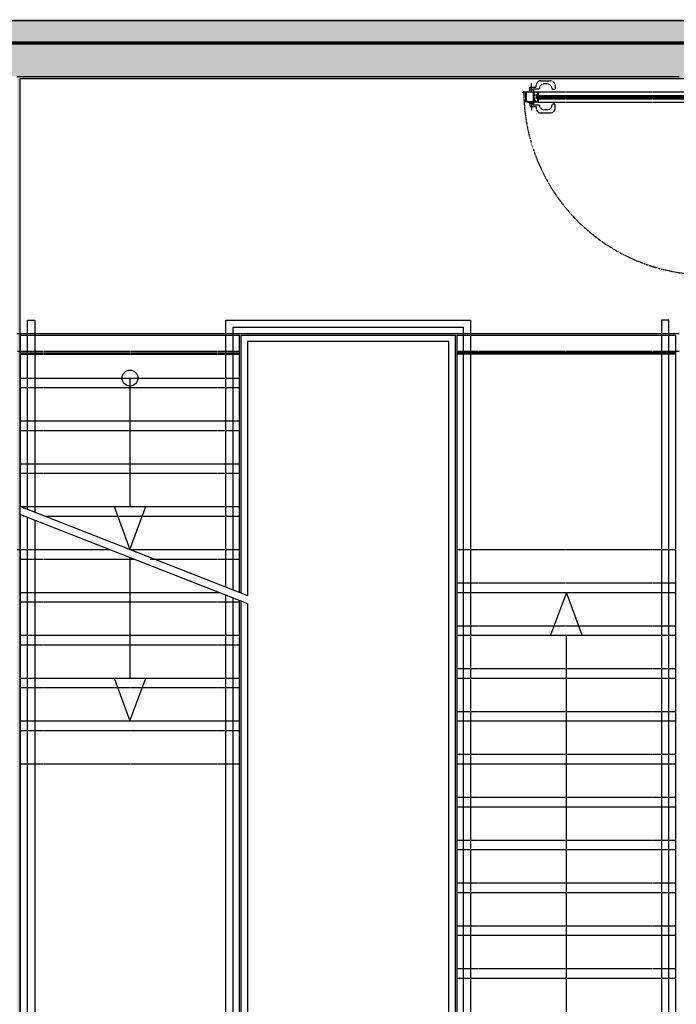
# Model space of a CAD drawing. Header units: millimetres. Extents: x -4577 to 1032787, y -66234 to 201209.
# Tile 239 of 256: x 19395 to 23533, y -52871 to -46668. Entities that reach past the tile are written whole.
import ezdxf

# ---------------------------------------------------------------- set-up
doc = ezdxf.new("R2010")
doc.units = ezdxf.units.MM
for name, pattern in [('510_5_2OG_ELT_1004$0$11-07-22_DS_2OG$0$AUSGEZOGEN', [0]), ('510_5_2OG_ELT_1004$0$11-07-22_DS_2OG$0$PUNKT2_S9', [0.075, 0, -0.075]), ('510_5_2OG_ELT_1004$0$11-07-22_DS_2OG$0$STRICHLINIE_S4', [0.095, 0.06, -0.035]), ('510_5_2OG_ELT_1004$0$11-07-22_DS_2OG$0$VERDECKT2_S15', [0.025, 0, -0.025]), ('510_5_2OG_ELT_1004$0$VERDECKT', [9.525, 6.35, -3.175])]:
    doc.linetypes.add(name, pattern=pattern)
for name, color, linetype in [('510_5_2OG_ELT_1004$0$11-07-22_DS_2OG$0$GLASS', 8, '510_5_2OG_ELT_1004$0$11-07-22_DS_2OG$0$AUSGEZOGEN'), ('510_5_2OG_ELT_1004$0$11-07-22_DS_2OG$0$Nichttragende_Bauteile', 8, '510_5_2OG_ELT_1004$0$11-07-22_DS_2OG$0$AUSGEZOGEN'), ('510_5_2OG_ELT_1004$0$11-07-22_DS_2OG$0$S03_AL_Kontur', 8, '510_5_2OG_ELT_1004$0$11-07-22_DS_2OG$0$AUSGEZOGEN'), ('510_5_2OG_ELT_1004$0$11-07-22_DS_2OG$0$S15_Glas_Kontur', 8, '510_5_2OG_ELT_1004$0$11-07-22_DS_2OG$0$AUSGEZOGEN'), ('510_5_2OG_ELT_1004$0$11-07-22_DS_2OG$0$S32_Folie_Kontur', 8, '510_5_2OG_ELT_1004$0$11-07-22_DS_2OG$0$AUSGEZOGEN'), ('510_5_2OG_ELT_1004$0$11-07-22_DS_2OG$0$Schraffur', 8, '510_5_2OG_ELT_1004$0$11-07-22_DS_2OG$0$AUSGEZOGEN'), ('510_5_2OG_ELT_1004$0$11-07-22_DS_2OG$0$Tragende_Bauteile', 8, '510_5_2OG_ELT_1004$0$11-07-22_DS_2OG$0$AUSGEZOGEN'), ('510_5_2OG_ELT_1004$0$Brandabschnitt', 6, '510_5_2OG_ELT_1004$0$VERDECKT')]:
    doc.layers.add(name, color=color, linetype=linetype)
pattern_1 = [(0, (1908.297, -66879.192), (25, 25), [12.5, -12.5]), (90, (1908.297, -66879.192), (25, 25), [12.5, -12.5])]

# ---------------------------------------------------------------- blocks, each defined once
blk = doc.blocks.new('510_5_2OG_ELT_1004')
at = {"layer": '510_5_2OG_ELT_1004$0$11-07-22_DS_2OG$0$Nichttragende_Bauteile', "linetype": 'Continuous'}
h = blk.add_hatch(dxfattribs=at)
h.set_pattern_fill('MUSTER_NA', color=256, scale=12.5, style=0, pattern_type=2)
h.set_pattern_definition(pattern_1)
h.paths.add_polyline_path([(12465, -45341.5), (12150, -45341.5), (12150, -45356.5), (12450, -45356.5), (12450, -46675.6), (26750, -46675.6), (26750, -46900.4), (26752, -46900.4), (26752, -46961.8), (26765, -46974.8), (26765, -46660.6), (12465, -46660.6)], flags=0)
h = blk.add_hatch(dxfattribs=at)
h.set_pattern_fill('MUSTER_NA', color=256, scale=12.5, style=0, pattern_type=2)
h.set_pattern_definition(pattern_1)
h.paths.add_polyline_path([(19380, -53290.6), (19395, -53290.6), (19395, -47040.6), (26226.6, -47040.6), (26226.6, -47025.6), (19380, -47025.6)], flags=0)
at = {"layer": '510_5_2OG_ELT_1004$0$11-07-22_DS_2OG$0$Tragende_Bauteile', "linetype": 'Continuous'}
h = blk.add_hatch(dxfattribs=at)
h.set_pattern_fill('SCHRAFFUR_16', color=256, scale=1000, style=0, pattern_type=2)
h.set_pattern_definition([(45, (1895.8, -66891.69), (-70.71068, 70.71068), []), (45, (1860.44, -66856.34), (-70.71068, 70.71068), [60, -35])])
h.paths.add_polyline_path([(12150, -47025.6), (26750, -47025.6), (26750, -46675.6), (12150, -46675.6)], flags=0)
at = {"linetype": '510_5_2OG_ELT_1004$0$11-07-22_DS_2OG$0$VERDECKT2_S15'}
for points in [[(22566.9, -47122.1), (22567.4, -47121.6), (22661.4, -47121.6), (22661.9, -47122.1), (22661.9, -47146.1), (22661.4, -47146.6), (22660.1, -47146.6), (22659.6, -47146.1), (22659.6, -47145.6), (22660.6, -47145.6), (22660.6, -47144.1), (22659.6, -47143.1), (22655.6, -47143.1), (22654.6, -47144.1), (22654.6, -47145.6), (22655.6, -47145.6), (22655.6, -47146.1), (22655.1, -47146.6), (22652.3, -47146.6)], [(22571.5, -47123.1), (22569.2, -47123.1), (22568.2, -47124.1), (22568.2, -47125.6), (22569.2, -47125.6), (22569.2, -47126.1), (22568.7, -47126.6), (22567.4, -47126.6), (22566.9, -47126.1), (22566.9, -47122.1)], [(22583.4, -47124.1), (22582.9, -47123.6), (22576, -47123.6), (22575.5, -47124.1), (22575.5, -47126.1), (22575, -47126.6), (22573.7, -47126.6), (22573.2, -47126.1), (22573.2, -47125.6), (22574.2, -47125.6), (22574.2, -47124.1), (22573.2, -47123.1)], [(22638.2, -47182.1), (22638.8, -47182.1), (22639.9, -47183.2), (22639.9, -47186.6), (22589.4, -47186.6), (22588.9, -47186.1), (22588.9, -47178.1), (22580.9, -47178.1), (22579.7, -47177.6), (22579.4, -47176.6), (22579.4, -47175.6), (22579.9, -47175.1), (22583.4, -47175.1), (22583.4, -47154.6), (22583.4, -47153.6), (22583.4, -47124.1)], [(22585.9, -47123.8), (22585.4, -47124.3), (22585.4, -47150.1), (22585.9, -47150.6), (22585.9, -47157.6), (22585.4, -47158.1), (22585.4, -47175.6), (22585.9, -47176.1), (22589.9, -47176.1), (22590.9, -47177.1), (22590.9, -47183.9)], [(22633.1, -47124.3), (22632.6, -47123.8), (22585.9, -47123.8)], [(22590.9, -47183.9), (22591.4, -47184.4), (22632.6, -47184.4), (22633.1, -47183.9), (22633.1, -47124.3)], [(22659.9, -47124.3), (22659.4, -47123.8), (22635.4, -47123.8), (22634.9, -47124.3), (22634.9, -47141.1), (22635.4, -47141.6), (22659.4, -47141.6), (22659.9, -47141.1), (22659.9, -47124.3)], [(22652.3, -47146.6), (22651.8, -47145.9), (22652.3, -47145.4), (22652.8, -47145.4), (22653.3, -47144.9), (22653.3, -47144.1), (22652.8, -47143.6), (22640.2, -47143.6), (22639.7, -47144.1), (22639.7, -47145.7), (22638.8, -47146.6), (22638.2, -47146.6), (22638.2, -47144.1), (22637.7, -47143.6), (22635.4, -47143.6), (22634.9, -47144.1), (22634.9, -47166.4), (22635.4, -47166.9), (22637.7, -47166.9), (22638.2, -47166.4), (22638.2, -47165.4), (22638.7, -47164.9), (22639.2, -47164.9), (22639.7, -47165.4), (22639.7, -47171.1), (22638.7, -47172.1), (22638.2, -47172.1), (22638.2, -47169.6), (22637.2, -47168.6), (22635.9, -47168.6), (22634.9, -47169.6), (22634.9, -47176.6), (22634.9, -47177.6), (22634.9, -47183.4)], [(22634.9, -47183.4), (22635.9, -47184.4), (22637.2, -47184.4), (22638.2, -47183.4), (22638.2, -47182.1)], [(22641.3, -47172.5), (22641.3, -47169), (22641.9, -47167.5), (22643.2, -47166.7), (22643.3, -47166.3), (22643.1, -47165.9), (22642.7, -47165.7), (22642.3, -47165.8), (22641.8, -47165.9), (22640.6, -47166.7), (22640.3, -47167.1), (22639.8, -47168.7), (22640.1, -47169.4), (22640.1, -47171.3), (22639.1, -47172.3), (22637.9, -47172.3), (22638.1, -47171.6), (22637.8, -47170.2), (22636.7, -47169.6), (22636.2, -47169.6), (22635.5, -47170), (22635.2, -47170.8), (22635.2, -47177.2), (22636, -47177.6), (22636.4, -47177.5), (22636.8, -47177), (22636.9, -47176.8), (22636.8, -47176.7), (22636.5, -47176.7), (22636.1, -47177.1), (22635.7, -47177.2), (22635.6, -47176.9), (22635.6, -47172.7), (22635.8, -47172.5), (22636, -47172.3), (22636, -47171.1), (22636.4, -47170.6), (22637, -47170.8), (22637.1, -47171.1), (22637.1, -47172.6), (22637.8, -47173.6), (22640.3, -47174.5), (22641.2, -47175.3), (22643.2, -47178.5), (22643, -47179.1), (22642.6, -47179.4), (22642.6, -47179.7), (22643, -47180.2), (22643.1, -47180.3), (22643.6, -47180), (22644.2, -47180.2), (22645.7, -47183), (22645.7, -47183.2), (22645.5, -47183.3), (22643.8, -47182.8), (22643.4, -47182.9), (22643.3, -47183.1), (22643.6, -47183.6), (22646.5, -47184.4), (22646.7, -47184.4), (22647.2, -47183.9), (22647, -47181.9), (22646.2, -47181.9), (22641.3, -47172.5)], [(22651.7, -47158.9), (22650.7, -47158.9), (22650.3, -47159.6), (22650.6, -47160.1), (22651.3, -47160.5), (22652, -47161), (22652.6, -47161.5), (22653.2, -47162.1), (22653.8, -47162.7)], [(22652.9, -47159.3), (22652.1, -47159.1), (22651.7, -47158.9)], [(22660.2, -47164.9), (22660.1, -47164.7), (22659.9, -47164.6), (22660.1, -47164.7), (22660.2, -47164.9), (22660, -47165.8), (22660.3, -47166.1), (22661.7, -47166.4), (22662.1, -47166.2), (22662.1, -47165.9), (22662.3, -47164.4), (22662.4, -47163.4), (22662.6, -47162.9), (22662.8, -47162.3), (22663, -47161.8), (22663.3, -47161.3), (22663.7, -47160.9), (22663.9, -47159.5), (22662.8, -47158.9), (22661.1, -47158.9), (22660.3, -47159), (22657.8, -47159.7), (22657.1, -47160.7), (22657.1, -47160.9), (22656.6, -47161.5), (22656.1, -47161.3), (22655.5, -47160.8), (22654.9, -47160.3), (22654.2, -47159.9), (22653.6, -47159.6), (22652.9, -47159.3)], [(22653.8, -47162.7), (22654.3, -47163.4), (22654.7, -47164.1), (22654.9, -47164.4), (22655.6, -47165.1), (22656.4, -47165.8), (22656.9, -47166.2)], [(22656.9, -47166.2), (22657.2, -47166.3), (22657.4, -47166), (22657.4, -47164.9), (22657.7, -47164.6), (22659.9, -47164.6)]]:
    blk.add_lwpolyline(points, dxfattribs=at)
for points in [[(22572.7, -47124.2), (22569.7, -47124.2), (22569.5, -47124.3), (22569.1, -47125), (22569.1, -47125.2), (22569.5, -47125.5), (22569.5, -47126.4), (22569.4, -47126.6), (22569.3, -47126.6), (22567.1, -47126.6), (22567, -47126.7), (22567, -47126.9), (22567, -47127.9), (22567.3, -47128.9), (22568, -47129.3), (22568.5, -47129.5), (22569, -47129.7), (22569.5, -47129.9), (22570, -47130), (22570.6, -47130), (22571.1, -47130), (22571.7, -47129.9), (22572.3, -47129.8), (22572.9, -47129.6), (22573.4, -47129.2), (22573.2, -47128.9), (22572.7, -47129), (22572.2, -47129.1), (22571.6, -47129.3), (22571.1, -47129.3), (22569.2, -47129.1), (22567.9, -47128), (22568.3, -47127.7), (22569.1, -47127.9), (22569.9, -47128), (22570.7, -47128.1), (22571.5, -47128.1), (22572.3, -47128), (22573.1, -47127.8), (22573.9, -47127.6), (22574.7, -47126.6), (22573.1, -47126.6), (22572.9, -47126.6), (22572.9, -47126.4), (22572.9, -47125.5), (22573.2, -47125), (22572.9, -47124.3), (22572.7, -47124.2)], [(22572.1, -47127.3), (22571.5, -47127.4), (22570.7, -47127.4), (22570.2, -47127.4), (22569.8, -47126.6), (22570.4, -47126.4), (22570.5, -47126.4), (22570.7, -47126.5), (22571.2, -47127.4), (22571.7, -47126.5), (22572, -47126.4), (22572.6, -47126.6), (22572.1, -47127.3)], [(22572.1, -47124.9), (22572.1, -47125.6), (22571.8, -47125.9), (22570.6, -47125.9), (22570.3, -47125.6), (22570.3, -47124.9), (22571.2, -47125), (22572.1, -47124.9)], [(22571, -47124.6), (22571.2, -47124.4), (22571.4, -47124.5), (22571.4, -47124.6), (22571.4, -47124.7), (22571.2, -47124.8), (22571.1, -47124.7), (22571, -47124.6)], [(22578.1, -47184.1), (22581.1, -47184.1), (22581.2, -47184), (22581.7, -47183.3), (22581.6, -47183), (22581.3, -47182.8), (22581.3, -47181.8), (22581.4, -47181.7), (22581.5, -47181.6), (22583.6, -47181.6), (22583.8, -47181.5), (22583.8, -47181.4), (22583.8, -47180.4), (22583.4, -47179.3), (22582.8, -47178.9), (22582.3, -47178.7), (22581.8, -47178.5), (22581.3, -47178.4), (22580.7, -47178.3), (22580.2, -47178.3), (22579.7, -47178.3), (22579, -47178.3), (22578.4, -47178.5), (22577.8, -47178.6), (22577.3, -47179), (22577.5, -47179.4), (22578.1, -47179.3), (22578.6, -47179.1), (22579.2, -47179), (22579.7, -47179), (22581.5, -47179.2), (22582.9, -47180.2), (22582.5, -47180.5), (22581.7, -47180.3), (22580.9, -47180.2), (22580.1, -47180.2), (22579.2, -47180.2), (22578.4, -47180.3), (22577.6, -47180.4), (22576.8, -47180.6), (22576.1, -47181.6), (22577.7, -47181.6), (22577.8, -47181.7), (22577.9, -47181.8), (22577.9, -47182.8), (22577.5, -47183.3), (22577.9, -47184), (22578.1, -47184.1)], [(22578.6, -47181), (22579.3, -47180.9), (22580, -47180.9), (22580.6, -47180.9), (22581, -47181.6), (22580.4, -47181.9), (22580.2, -47181.9), (22580.1, -47181.8), (22579.6, -47180.9), (22579.1, -47181.8), (22578.8, -47181.9), (22578.2, -47181.6), (22578.6, -47181)], [(22578.7, -47183.4), (22578.7, -47182.7), (22579, -47182.4), (22580.2, -47182.4), (22580.5, -47182.7), (22580.5, -47183.4), (22579.6, -47183.3), (22578.7, -47183.4)], [(22579.8, -47183.7), (22579.6, -47183.9), (22579.4, -47183.8), (22579.4, -47183.7), (22579.4, -47183.6), (22579.6, -47183.5), (22579.7, -47183.5), (22579.8, -47183.7)], [(22644.9, -47186.6), (22640.4, -47186.6), (22640.4, -47185.6), (22640.5, -47185.6), (22641, -47185.3), (22641.7, -47182.6), (22641.4, -47181.6), (22640.6, -47181.4), (22637.9, -47181.6), (22637.7, -47181.5), (22637.7, -47180.6), (22638.1, -47180.1), (22639.4, -47180), (22639.8, -47179.7), (22639.7, -47179.2), (22636.7, -47176.2), (22636.5, -47176.1), (22636, -47176.6), (22635.9, -47176.5), (22635.9, -47173.2), (22636.3, -47172.5), (22636.3, -47171.4), (22636.4, -47171.2), (22636.5, -47171.1), (22636.7, -47171.2), (22636.8, -47171.4), (22636.8, -47173.4), (22636.8, -47173.9), (22636.9, -47174.3), (22637.2, -47174.8), (22637.5, -47175.1), (22643, -47180.6), (22643.4, -47182.1), (22642.9, -47184), (22643, -47184.5), (22643.4, -47184.6), (22646.9, -47184.6), (22647.4, -47184.1), (22647.4, -47181.7), (22646.8, -47181.7), (22647.2, -47181.1), (22647.9, -47180.6), (22648.7, -47181.3), (22648.7, -47184.2), (22649.2, -47184.7), (22658.8, -47185.1), (22659.9, -47184.7), (22660.4, -47183.6), (22660.4, -47168.6), (22659.9, -47168.1), (22658.3, -47168.1), (22658.2, -47168.1), (22652.2, -47165.9), (22651.9, -47165.1), (22652.4, -47164.6), (22652.6, -47164.7), (22657.2, -47166.4), (22657.4, -47166.4), (22657.9, -47165.9), (22657.9, -47165.1), (22658.4, -47164.6), (22659.4, -47164.6), (22659.9, -47165.1), (22659.9, -47166.1), (22660.4, -47166.6), (22661.4, -47166.6), (22661.9, -47167.1), (22661.9, -47186.1), (22661.4, -47186.6), (22644.9, -47186.6)], [(22662.6, -47147.5), (22662.5, -47146.4), (22662.1, -47146), (22662.1, -47146.9), (22660.2, -47146.9), (22659.9, -47147.4), (22659.6, -47147.4), (22659.2, -47146.9), (22659.2, -47145.6), (22659.5, -47145.3), (22659.6, -47145.3), (22659.9, -47145.1), (22659.9, -47144.8), (22658.8, -47143.8), (22658.5, -47143.6), (22656.8, -47143.6), (22656.5, -47143.8), (22655.4, -47144.8), (22655.3, -47145), (22655.4, -47145.3), (22655.9, -47145.4), (22656, -47145.6), (22656, -47146.9), (22655.7, -47147.4), (22655.4, -47147.4), (22655, -47146.9), (22652.9, -47146.9), (22652.6, -47147.2), (22652.6, -47149.2), (22653.3, -47150.2), (22653.6, -47150.4), (22654, -47150.2), (22654.3, -47149.4), (22654.6, -47149.2), (22655, -47149.4), (22655.3, -47150.2), (22655.6, -47150.4), (22656, -47150.2), (22656.3, -47149.4), (22656.6, -47149.2), (22657, -47149.4), (22657.3, -47150.2), (22657.6, -47150.4), (22658, -47150.2), (22658.3, -47149.4), (22658.6, -47149.2), (22659, -47149.4), (22659.3, -47150.2), (22659.6, -47150.4), (22660, -47150.2), (22660, -47149.3), (22660.6, -47148.8), (22661.8, -47150), (22663, -47150.4), (22665.7, -47150.4), (22666.1, -47150), (22666, -47149.8), (22665.7, -47149.6), (22664.8, -47149.5), (22663.9, -47149.4), (22662.7, -47148), (22662.6, -47147.5)], [(22657.3, -47147.7), (22656.8, -47147.2), (22656.8, -47145.3), (22657.3, -47144.8), (22657.9, -47144.8), (22658.4, -47145.3), (22658.4, -47147.2), (22657.9, -47147.7), (22657.3, -47147.7)], [(22659.9, -47162.3), (22660.5, -47162), (22660.7, -47161.8), (22661, -47161.5), (22661.4, -47161.2), (22661.9, -47160.9), (22662.4, -47160.7), (22662.9, -47160.6), (22663.4, -47160.1), (22663.3, -47159.9), (22662.8, -47159.6), (22661.7, -47159.7), (22661.1, -47159.8), (22658.8, -47160.7), (22658.2, -47161.4), (22658.4, -47162), (22659, -47162.3), (22659.9, -47162.3)]]:
    blk.add_lwpolyline(points, close=True, dxfattribs=at)
at = {"layer": '510_5_2OG_ELT_1004$0$11-07-22_DS_2OG$0$GLASS', "linetype": '510_5_2OG_ELT_1004$0$11-07-22_DS_2OG$0$VERDECKT2_S15'}
blk.add_arc((23728.5, -47118), 1157.1, 180.25544, 271.30997, dxfattribs=at)
at = {"layer": '510_5_2OG_ELT_1004$0$11-07-22_DS_2OG$0$Nichttragende_Bauteile', "linetype": '510_5_2OG_ELT_1004$0$11-07-22_DS_2OG$0$AUSGEZOGEN'}
for p, q in [((19395, -47040.6), (19395, -53294.2)), ((26226.6, -47040.6), (19395, -47040.6)), ((19445, -48560.6), (19490, -48560.6)), ((19445, -49753.2), (19445, -48560.6)), ((19490, -48560.6), (19490, -49770.8)), ((20695, -48560.6), (22235, -48560.6)), ((20695, -50242.3), (20695, -48560.6)), ((22235, -48560.6), (22235, -53340.6)), ((23440, -48560.6), (23440, -53340.6)), ((23485, -48560.6), (23440, -48560.6)), ((23485, -53340.6), (23485, -48560.6)), ((20740, -48605.6), (22190, -48605.6)), ((20740, -50260), (20740, -48605.6)), ((22190, -48605.6), (22190, -53295.6)), ((20790, -48655.6), (22140, -48655.6)), ((20790, -50279.5), (20790, -48655.6)), ((22140, -48655.6), (22140, -53245.6)), ((22100, -48695.6), (20830, -48695.6)), ((20830, -48695.6), (20830, -50295.2)), ((22098.7, -53205.6), (22100, -48695.6)), ((19445, -53340.6), (19445, -49803.2)), ((19490, -49820.8), (19490, -53340.6)), ((20695, -53340.6), (20695, -50292.3)), ((20740, -53295.6), (20740, -50310)), ((20790, -53245.6), (20790, -50329.5)), ((20830, -50345.2), (20830, -53205.6))]:
    blk.add_line(p, q, dxfattribs=at)
at = {"layer": '510_5_2OG_ELT_1004$0$11-07-22_DS_2OG$0$Nichttragende_Bauteile', "linetype": '510_5_2OG_ELT_1004$0$11-07-22_DS_2OG$0$VERDECKT2_S15'}
for p, q in [((22619.4, -47121.1), (22619.4, -47067.9)), ((22679.4, -47052.9), (22739.4, -47052.9)), ((22719.4, -47072.9), (22699.4, -47072.9)), ((22634.4, -47112.9), (22604.4, -47112.9)), ((22604.4, -47112.9), (22604.4, -47121.1)), ((22609.4, -47112.9), (22609.4, -47093.9)), ((22609.4, -47093.9), (22649.4, -47093.9)), ((22629.4, -47112.9), (22629.4, -47103.9)), ((22629.4, -47103.9), (22669.4, -47103.9)), ((22634.4, -47121.1), (22634.4, -47112.9)), ((22649.4, -47093.9), (22649.4, -47083.4)), ((22669.4, -47103.9), (22669.4, -47102.9)), ((22749.4, -47102.9), (22749.4, -47107.3)), ((22769.4, -47107.3), (22749.4, -47107.3)), ((22769.4, -47107.3), (22749.4, -47107.3)), ((22769.4, -47083.4), (22769.4, -47107.3)), ((22604.4, -47195.3), (22604.4, -47187.1)), ((22634.4, -47195.3), (22604.4, -47195.3)), ((22609.4, -47195.3), (22609.4, -47214.3)), ((22619.4, -47187.1), (22619.4, -47240.4)), ((22629.4, -47195.3), (22629.4, -47204.3)), ((22634.4, -47187.1), (22634.4, -47195.3)), ((22749.4, -47205.3), (22749.4, -47201)), ((22769.4, -47201), (22749.4, -47201)), ((22769.4, -47201), (22749.4, -47201)), ((22769.4, -47224.8), (22769.4, -47201)), ((22609.4, -47214.3), (22649.4, -47214.3)), ((22629.4, -47204.3), (22669.4, -47204.3)), ((22649.4, -47214.3), (22649.4, -47224.8)), ((22669.4, -47204.3), (22669.4, -47205.3)), ((22679.4, -47255.3), (22739.4, -47255.3)), ((22719.4, -47235.3), (22699.4, -47235.3))]:
    blk.add_line(p, q, dxfattribs=at)
for centre, start, end in [((22679.4, -47082.9), 90, 180), ((22699.4, -47102.9), 90, 180), ((22719.4, -47102.9), 0, 90), ((22739.4, -47082.9), 0, 90), ((22679.4, -47225.3), 180, 270), ((22699.4, -47205.3), 180, 270), ((22719.4, -47205.3), 270, 0), ((22739.4, -47225.3), 270, 0)]:
    blk.add_arc(centre, 30, start, end, dxfattribs=at)
at = {"layer": '510_5_2OG_ELT_1004$0$11-07-22_DS_2OG$0$S03_AL_Kontur', "linetype": '510_5_2OG_ELT_1004$0$11-07-22_DS_2OG$0$VERDECKT2_S15'}
for p, q in [((22661.4, -47121.6), (23697.5, -47121.6)), ((22661.4, -47166.6), (23630.6, -47166.6)), ((22661.4, -47186.6), (23697.5, -47186.6)), ((22662.6, -47146.6), (23638.7, -47146.6))]:
    blk.add_line(p, q, dxfattribs=at)
at = {"layer": '510_5_2OG_ELT_1004$0$11-07-22_DS_2OG$0$S15_Glas_Kontur', "linetype": '510_5_2OG_ELT_1004$0$11-07-22_DS_2OG$0$VERDECKT2_S15'}
blk.add_lwpolyline([(23641.4, -47150.6), (22648.9, -47150.6), (22647.9, -47151.6), (22647.9, -47157.6), (22648.9, -47158.6), (23641.4, -47158.6)], dxfattribs=at)
at = {"layer": '510_5_2OG_ELT_1004$0$11-07-22_DS_2OG$0$S32_Folie_Kontur', "linetype": '510_5_2OG_ELT_1004$0$11-07-22_DS_2OG$0$VERDECKT2_S15'}
blk.add_line((22647.9, -47154.6), (23641.4, -47154.6), dxfattribs=at)
at = {"layer": '510_5_2OG_ELT_1004$0$11-07-22_DS_2OG$0$Schraffur', "linetype": '510_5_2OG_ELT_1004$0$11-07-22_DS_2OG$0$PUNKT2_S9'}
for p, q in [((19380, -48755.6), (20780, -48755.6)), ((19400, -48765.6), (20780, -48765.6)), ((22150, -48755.6), (23550, -48755.6)), ((22150, -48765.6), (23530, -48765.6))]:
    blk.add_line(p, q, dxfattribs=at)
at = {"layer": '510_5_2OG_ELT_1004$0$11-07-22_DS_2OG$0$Tragende_Bauteile', "linetype": '510_5_2OG_ELT_1004$0$11-07-22_DS_2OG$0$AUSGEZOGEN'}
for p, q in [((26750, -46675.6), (12450, -46675.6)), ((19380, -47025.6), (23550, -47025.6)), ((19380, -48645.6), (23550, -48645.6)), ((19400, -48655.6), (20780, -48655.6)), ((19400, -49735.6), (19400, -48655.6)), ((20780, -50275.6), (20780, -48655.6)), ((22150, -48655.6), (23530, -48655.6)), ((22150, -48655.6), (22150, -53245.6)), ((23530, -53245.6), (23530, -48655.6)), ((19400, -48925.6), (20780, -48925.6)), ((20090, -48925.6), (20090, -49735.6)), ((19400, -49195.6), (20780, -49195.6)), ((19400, -49465.6), (20780, -49465.6)), ((19400, -49735.6), (20780, -49735.6)), ((19400, -49735.6), (20830, -50295.2)), ((19990, -49735.6), (20090, -50005.6)), ((20090, -50005.6), (20190, -49735.6)), ((19400, -53245.6), (19400, -49785.6)), ((19400, -49785.6), (20830, -50345.2)), ((19380, -50005.6), (19962.2, -50005.6)), ((20090, -50005.6), (20780, -50005.6)), ((20090, -50055.6), (20090, -50815.6)), ((19400, -50275.6), (20652.2, -50275.6)), ((22150, -50275.6), (23530, -50275.6)), ((22840, -50275.6), (22740, -50545.6)), ((22940, -50545.6), (22840, -50275.6)), ((20780, -53245.6), (20780, -50325.6)), ((19400, -50545.6), (20780, -50545.6)), ((22150, -50545.6), (23530, -50545.6)), ((22840, -52975.6), (22840, -50545.6)), ((19400, -50815.6), (20780, -50815.6)), ((19990, -50815.6), (20090, -51085.6)), ((20090, -51085.6), (20190, -50815.6)), ((22150, -50815.6), (23530, -50815.6)), ((19400, -51085.6), (20780, -51085.6)), ((22150, -51085.6), (23530, -51085.6)), ((22150, -51355.6), (23530, -51355.6)), ((22150, -51625.6), (23530, -51625.6)), ((22150, -51895.6), (23530, -51895.6)), ((22150, -52165.6), (23530, -52165.6)), ((22150, -52435.6), (23530, -52435.6)), ((22150, -52705.6), (23530, -52705.6))]:
    blk.add_line(p, q, dxfattribs=at)
at = {"layer": '510_5_2OG_ELT_1004$0$11-07-22_DS_2OG$0$Tragende_Bauteile', "linetype": '510_5_2OG_ELT_1004$0$11-07-22_DS_2OG$0$STRICHLINIE_S4'}
for p, q in [((19400, -48765.6), (20780, -48765.6)), ((19400, -48775.6), (20780, -48775.6)), ((23530, -48765.6), (22150, -48765.6)), ((23530, -48775.6), (22150, -48775.6)), ((19400, -48985.6), (20780, -48985.6)), ((19400, -49255.6), (20780, -49255.6)), ((19400, -49525.6), (20780, -49525.6)), ((19553.3, -49795.6), (20780, -49795.6)), ((22150, -50005.6), (23530, -50005.6)), ((19400, -50065.6), (20115.6, -50065.6)), ((20217.8, -50065.6), (20780, -50065.6)), ((22150, -50215.6), (23530, -50215.6)), ((19400, -50335.6), (20780, -50335.6)), ((22150, -50485.6), (23530, -50485.6)), ((19400, -50605.6), (20780, -50605.6)), ((22150, -50755.6), (23530, -50755.6)), ((19400, -50875.6), (20780, -50875.6)), ((22150, -51025.6), (23530, -51025.6)), ((19400, -51145.6), (20780, -51145.6)), ((19400, -51355.6), (20780, -51355.6)), ((22150, -51295.6), (23530, -51295.6)), ((22150, -51565.6), (23530, -51565.6)), ((22150, -51835.6), (23530, -51835.6)), ((22150, -52105.6), (23530, -52105.6)), ((22150, -52375.6), (23530, -52375.6)), ((22150, -52645.6), (23530, -52645.6))]:
    blk.add_line(p, q, dxfattribs=at)
at = {"layer": '510_5_2OG_ELT_1004$0$11-07-22_DS_2OG$0$Tragende_Bauteile', "linetype": '510_5_2OG_ELT_1004$0$11-07-22_DS_2OG$0$AUSGEZOGEN'}
blk.add_circle((20090, -48925.6), 50, dxfattribs=at)
at = {"layer": '510_5_2OG_ELT_1004$0$Brandabschnitt', "lineweight": 25, "const_width": 20, "flags": 128}
blk.add_lwpolyline([(23620.1, -46814.5), (19322.6, -46814.5), (19322.6, -55430.7)], dxfattribs=at)

msp = doc.modelspace()

# ---------------------------------------------------------------- block references
msp.add_blockref('510_5_2OG_ELT_1004', (0, -0.1))

doc.saveas('drawing.dxf')
